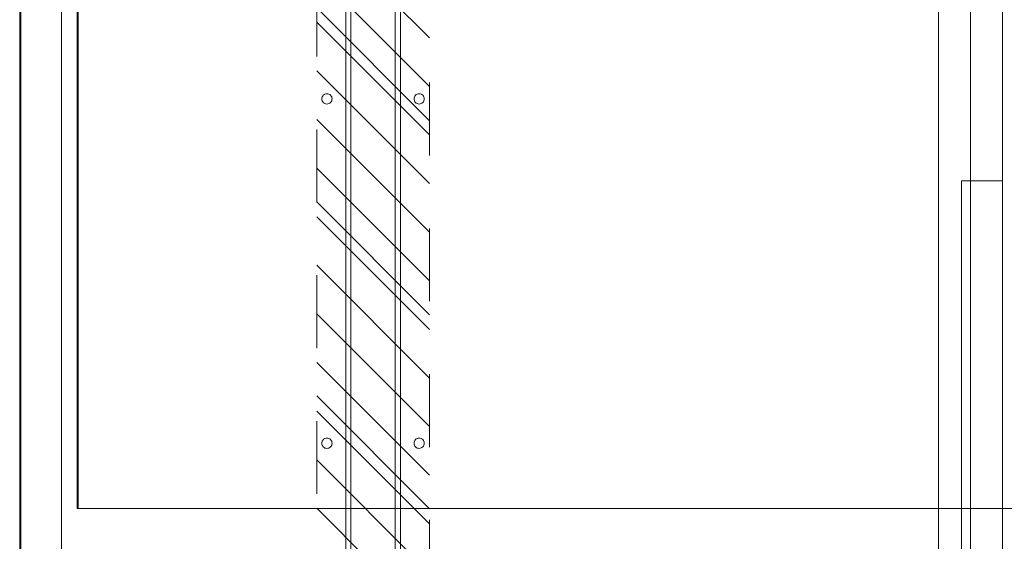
# Model space of a CAD drawing. Header units: inches. Extents: x -416 to -272, y -73 to 47.
# Tile 105 of 206: x -344 to -326, y -44 to -35. Entities that reach past the tile are written whole.
import ezdxf

# ---------------------------------------------------------------- set-up
doc = ezdxf.new("R2010")
doc.units = ezdxf.units.IN
doc.header["$LTSCALE"] = 32
doc.header["$MEASUREMENT"] = 0
doc.linetypes.add('Dash Style-1', pattern=[0.083328, 0.041656, -0.041672])
for name, color, linetype, lineweight in [('DashLine', 7, 'Continuous', 13), ('DashLineFill', 7, 'Dash Style-1', 13), ('Drawing', 7, 'Continuous', 18), ('None', 7, 'Continuous', 18), ('SolidLine', 7, 'Continuous', 15)]:
    doc.layers.add(name, color=color, linetype=linetype, lineweight=lineweight)

# ---------------------------------------------------------------- blocks, each defined once
blk = doc.blocks.new('Group-5')
at = {"layer": 'DashLineFill', "linetype": 'Continuous', "lineweight": 13}
h = blk.add_hatch(dxfattribs=at)
h.set_pattern_fill('Steel', color=253, style=0, pattern_type=2)
h.set_pattern_definition([(45, (0, 0), (-1.61302, 1.93572), []), (45, (-1.0608, 1.0608), (-0.472346, 0.416761), [])])
h.paths.add_polyline_path([(2.996, -7.5), (2.996, -5.438), (44.996, -5.438), (44.996, -7.5)])
at = {"layer": 'DashLine', "flags": 128}
for points in [[(2.996, -6.063), (2.996, -5.969), (44.996, -5.969), (44.996, -6.063)], [(2.996, -6.969), (2.996, -6.875), (44.996, -6.875), (44.996, -6.969)]]:
    blk.add_lwpolyline(points, close=True, dxfattribs=at)
at = {"layer": 'DashLineFill', "flags": 128}
blk.add_lwpolyline([(2.996, -7.5), (2.996, -5.438), (44.996, -5.438), (44.996, -7.5)], close=True, dxfattribs=at)
at = {"layer": 'SolidLine', "flags": 128}
for points in [[(31.099, -5.625, -0.414214), (31.193, -5.531, -0.414214), (31.287, -5.625, -0.414214), (31.193, -5.719, -0.414214)], [(37.398, -5.625, -0.414214), (37.492, -5.531, -0.414214), (37.586, -5.625, -0.414214), (37.492, -5.719, -0.414214)], [(31.099, -7.313, -0.414214), (31.193, -7.219, -0.414214), (31.287, -7.313, -0.414214), (31.193, -7.406, -0.414214)], [(37.398, -7.313, -0.414214), (37.492, -7.219, -0.414214), (37.586, -7.313, -0.414214), (37.492, -7.406, -0.414214)]]:
    blk.add_lwpolyline(points, format="xyb", close=True, dxfattribs=at)
blk = doc.blocks.new('Group-8')
at = {"layer": 'DashLine', "flags": 128}
for points in [[(0.748, -16.819), (47.244, -16.819), (47.244, -17.409), (0.748, -17.409)], [(11.368, -17.244), (35.994, -17.244), (35.994, -17.992), (11.368, -17.992)]]:
    blk.add_lwpolyline(points, close=True, dxfattribs=at)
at = {"layer": 'SolidLine', "flags": 128}
for points in [[(0, 0), (47.992, 0), (47.992, -17.992), (0, -17.992)], [(0.748, -0.02), (47.244, -0.02), (47.244, -0.768), (0.748, -0.768)]]:
    blk.add_lwpolyline(points, close=True, dxfattribs=at)
at = {"layer": 'None'}
blk.add_blockref('Group-5', (0, 0), dxfattribs=at)
blk = doc.blocks.new('Group-9')
at = {"layer": 'None'}
blk.add_blockref('Group-8', (0, 0), dxfattribs=at)
blk = doc.blocks.new('SL Leg Credenza (2D)-1')
at = {"layer": 'None'}
blk.add_blockref('Group-9', (0, 0), dxfattribs=at)
at = {"layer": 'Drawing', "color": 0, "flags": 1}
for tag in ['Tag', 'Catalog', 'Custom', 'FinishGroup', 'Discount', 'Item2', 'Item3', 'Item6', 'Item8', 'Item9', 'Item10', 'Item12', 'Item13', 'Item16', 'Item18', 'Item19', 'Item20', 'Item21', 'Item22', 'Item23', 'Item24', 'Item25', 'Option1', 'Option2', 'Option3', 'Option4', 'Option5', 'Option6', 'Option7', 'Option8', 'Option9', 'Option10', 'Option11', 'Option12', 'Item1', 'Item4', 'Item5', 'Item7', 'Item11', 'Item14', 'Item15', 'Item17']:
    blk.add_attdef(tag, (-12.693, -58.515), '', height=0.00709, dxfattribs=at)
blk = doc.blocks.new('Group-28')
at = {"layer": 'SolidLine', "flags": 128}
blk.add_lwpolyline([(1.114, -30), (1.114, -2.559), (1.134, -2.559), (1.134, -30)], close=True, dxfattribs=at)
blk = doc.blocks.new('Group-42')
at = {"layer": 'DashLine', "flags": 128}
blk.add_lwpolyline([(1.114, -2.559), (70.894, -2.559), (70.894, -30), (1.114, -30)], close=True, dxfattribs=at)
at = {"layer": 'SolidLine', "flags": 128}
blk.add_lwpolyline([(1.114, -2.559), (70.894, -2.559), (70.894, -30), (1.114, -30)], close=True, dxfattribs=at)
at = {"layer": 'None'}
blk.add_blockref('Group-28', (0, 0), dxfattribs=at)
blk = doc.blocks.new('Group-78')
at = {"layer": 'None'}
blk.add_blockref('Group-42', (0, 0), dxfattribs=at)
blk = doc.blocks.new('SL Credenza Desk (2D)')
at = {"layer": 'None'}
blk.add_blockref('Group-78', (0, 0), dxfattribs=at)
at = {"layer": 'Drawing', "color": 0, "flags": 1}
for tag in ['Tag', 'Catalog', 'FinishGroup', 'Custom', 'Discount', 'Item1', 'Item2', 'Item3', 'Item4', 'Item5', 'Item6', 'Item7', 'Item8', 'Item9', 'Item10', 'Item11', 'Item12', 'Item13', 'Item14', 'Item15', 'Item16', 'Item17', 'Item18', 'Item19', 'Item20', 'Item21', 'Item22', 'Item23', 'Item24', 'Item25', 'Option1', 'Option2', 'Option3', 'Option4', 'Option5', 'Option6', 'Option7', 'Option8', 'Option9', 'Option10', 'Option11', 'Option12']:
    blk.add_attdef(tag, (15.719, -28.999), '', height=0.00709, dxfattribs=at)
blk = doc.blocks.new('Group-79')
at = {"layer": 'Drawing'}
blk.add_blockref('SL Credenza Desk (2D)', (15.68, 1.485), dxfattribs=at)
at = {"layer": 'Drawing', "color": 0, "flags": 1}
for tag in ['Tag', 'Catalog', 'FinishGroup', 'Custom', 'Discount', 'Item1', 'Item2', 'Item3', 'Item4', 'Item5', 'Item6', 'Item7', 'Item8', 'Item9', 'Item10', 'Item11', 'Item12', 'Item13', 'Item14', 'Item15', 'Item16', 'Item17', 'Item18', 'Item19', 'Item20', 'Item21', 'Item22', 'Item23', 'Item24', 'Item25', 'Option1', 'Option2', 'Option3', 'Option4', 'Option5', 'Option6', 'Option7', 'Option8', 'Option9', 'Option10', 'Option11', 'Option12']:
    blk.add_attdef(tag, (15.719, -28.999), '', height=0.00709, dxfattribs=at)

msp = doc.modelspace()

# ---------------------------------------------------------------- block references
at = {"layer": 'Drawing', "rotation": 90}
msp.add_blockref('SL Leg Credenza (2D)-1', (-343.717, -73.492), dxfattribs=at)

# ---------------------------------------------------------------- next in the draw order: block references
at = {"layer": 'Drawing', "color": 7}
msp.add_blockref('Group-79', (-359.459, -14.977), dxfattribs=at)

doc.saveas('drawing.dxf')
